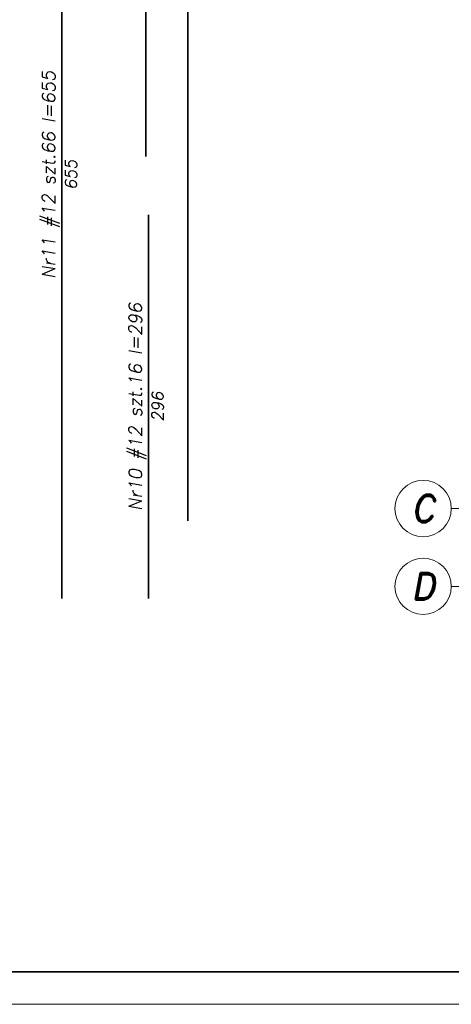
# Model space of a CAD drawing. Header units: millimetres. Extents: x 295948 to 312016, y 6878 to 18016.
# Tile 191 of 252: x 308441 to 308774, y 13742 to 14501. Entities that reach past the tile are written whole.
import ezdxf

# ---------------------------------------------------------------- set-up
doc = ezdxf.new("R2010")
doc.units = ezdxf.units.MM
doc.linetypes.add('ACAD_ISO10W100', pattern=[18, 12, -3, 0, -3])
for name, color, linetype, lineweight in [('konstrukcja', 3, 'Continuous', 35), ('konstrukcja wymiary', 1, 'Continuous', 13), ('opisy', 2, 'Continuous', 18), ('osie', 5, 'ACAD_ISO10W100', 13), ('zbrojenie płyty', 141, 'Continuous', 35)]:
    doc.layers.add(name, color=color, linetype=linetype, lineweight=lineweight)
doc.styles.get("Standard").update_dxf_attribs({"font": 'romand.shx', "oblique": 10})

msp = doc.modelspace()

# ---------------------------------------------------------------- linework, layer by layer
at = {"layer": 'konstrukcja'}
msp.add_lwpolyline([(311991.285, 15816.794), (311991.285, 13766.794), (306291.285, 13766.794), (306291.285, 15816.794)], close=True, dxfattribs=at)
at = {"layer": 'konstrukcja wymiary'}
msp.add_lwpolyline([(312016.285, 15841.794), (312016.285, 13741.794), (306266.285, 13741.794), (306266.285, 15841.794)], close=True, dxfattribs=at)
at = {"layer": 'opisy'}
for centre in [(308752.263, 14124.224), (308752.263, 14064.224)]:
    msp.add_circle(centre, 21.7, dxfattribs=at)
at = {"layer": 'osie'}
for p, q in [((308773.963, 14124.224), (310778.683, 14124.224)), ((308773.963, 14064.224), (310778.683, 14064.224))]:
    msp.add_line(p, q, dxfattribs=at)
at = {"layer": 'zbrojenie płyty'}
for p, q in [((308538.58, 15288.724), (308538.58, 14395.724)), ((308570.813, 15288.724), (308570.813, 14114.724)), ((308473.72, 14054.724), (308473.72, 14708.724)), ((308540.58, 14054.724), (308540.58, 14350.724))]:
    msp.add_line(p, q, dxfattribs=at)

# ---------------------------------------------------------------- texts
at = {"layer": 'opisy', "width": 253.11941, "attachment_point": 5, "rotation": 90}
for s, insert, char_height in [('Nr11 #12 szt.66 l=655', (308465.318, 14381.724), 9.99999), ('655', (308480.832, 14381.724), 9), ('Nr10 #12 szt.16 l=296', (308532.178, 14202.724), 9.99999), ('296', (308547.692, 14202.724), 9)]:
    msp.add_mtext(s, dxfattribs=dict(at, insert=insert, char_height=char_height))
at = {"layer": 'opisy', "char_height": 21, "width": 6.92519, "attachment_point": 5}
for s, insert in [('C', (308752.263, 14124.224)), ('D', (308752.263, 14064.224))]:
    msp.add_mtext(s, dxfattribs=dict(at, insert=insert))

doc.saveas('drawing.dxf')
